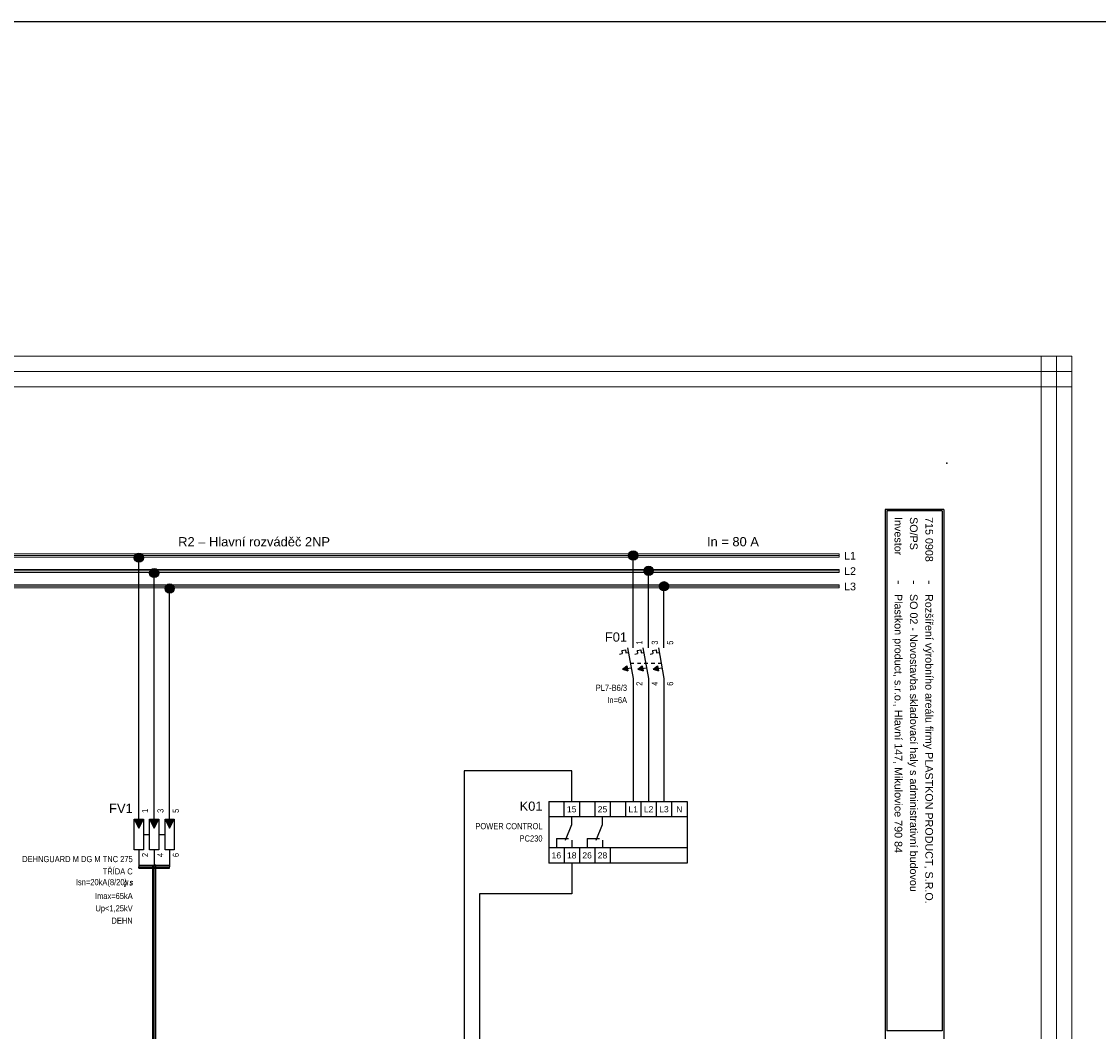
# Model space of a CAD drawing. Extents: x -9495 to -1492, y 3269 to 3834.
# Tile 3 of 44: x -9223 to -8873, y 3505 to 3834. Entities that reach past the tile are written whole.
import ezdxf
from ezdxf.enums import TextEntityAlignment as Align

# ---------------------------------------------------------------- set-up
doc = ezdxf.new("R2010")
doc.units = 0
doc.header["$MEASUREMENT"] = 0
doc.linetypes.add('DASHED', pattern=[0.564444, 0.282222, -0.282222])
for name, color, linetype in [('1-KRESBA', 7, 'Continuous'), ('__Bílá', 7, 'Continuous'), ('__Oranžová', 30, 'Continuous'), ('__Vínová 220', 220, 'Continuous'), ('__Černá 250', 7, 'Continuous')]:
    doc.layers.add(name, color=color, linetype=linetype)
doc.styles.add('Arial', font='arial.ttf')
doc.styles.add('GREEKC', font='greekc', dxfattribs={"width": 0.8, "height": 1.3})
doc.styles.add('ROMANC', font='romanc', dxfattribs={"height": 2})

# ---------------------------------------------------------------- blocks, each defined once
blk = doc.blocks.new('BLK_Razítko_malé_pro_rozváděče')
at = {"layer": '__Bílá'}
for p, q in [((15, -1), (15, -20)), ((15, -1), (294, -1)), ((15.5, -1.5), (15.5, -19.5)), ((15.5, -1.5), (184.5, -1.5)), ((184.5, -1.5), (184.5, -19.5)), ((15, -20), (294, -20)), ((15.5, -19.5), (184.5, -19.5))]:
    blk.add_line(p, q, dxfattribs=at)
blk.add_point((0, 0), dxfattribs=at)
at = {"layer": '__Bílá', "style": 'Arial'}
for s, height, p in [('-', 3, (38, -7)), ('SO/PS', 2.5, (17.5, -12)), ('-', 3, (38, -12)), ('Investor', 2.5, (17.5, -17)), ('-', 3, (38, -17))]:
    blk.add_text(s, height=height, dxfattribs=at).set_placement(p)
at = {"layer": '__Vínová 220', "char_height": 2.5, "attachment_point": 7, "style": 'Arial'}
for s, insert in [('715 0908', (17.5, -7)), ('Rozšíření výrobního areálu firmy PLASTKON PRODUCT, S.R.O.', (42.5, -7.75)), ('SO 02 - Novostavba skladovací haly s administrativní budovou', (42.5, -12.75)), ('Plastkon product, s.r.o., Hlavní 147, Mikulovice 790 84', (42.5, -17.75))]:
    blk.add_mtext(s, dxfattribs=dict(at, insert=insert))
at = {"layer": '__Vínová 220', "style": 'Arial'}
blk.add_attdef('ČÍSLO', text='', height=4, dxfattribs=at).set_placement((290, -416), align=Align.RIGHT)
blk = doc.blocks.new('L0001A02')
at = {"linetype": 'Continuous'}
h = blk.add_hatch(color=256, dxfattribs=at)
edge = h.paths.add_edge_path()
edge.add_arc((0, 0), 1.5, 0, 360)
blk.add_circle((0, 0), 1.5)
blk = doc.blocks.new('MOE01020')
for points in [[(1.5, 5), (-1.5, 5), (0, 2)], [(6.5, 5), (3.5, 5), (5, 2)], [(10, 2), (11.5, 5), (8.5, 5)]]:
    blk.add_hatch(color=256).paths.add_polyline_path(points)
for p, q in [((0, 5), (0, 10)), ((5, 5), (5, 10)), ((10, 5), (10, 10)), ((-1.5, 5), (1.5, 5)), ((-1.5, -5), (-1.5, 5)), ((-1.5, 5), (0, 2)), ((0, 2), (1.5, 5)), ((1.5, 5), (1.5, -5)), ((3.5, 5), (5, 2)), ((3.5, 5), (6.5, 5)), ((3.5, -5), (3.5, 5)), ((5, 2), (6.5, 5)), ((6.5, 5), (6.5, -5)), ((8.5, 5), (10, 2)), ((8.5, 5), (11.5, 5)), ((8.5, -5), (8.5, 5)), ((10, 2), (11.5, 5)), ((11.5, 5), (11.5, -5)), ((1.5, 0), (3.5, 0)), ((6.5, 0), (8.5, 0)), ((1.5, -5), (-1.5, -5)), ((0, -5), (0, -10)), ((6.5, -5), (3.5, -5)), ((5, -5), (5, -10)), ((11.5, -5), (8.5, -5)), ((10, -5), (10, -10))]:
    blk.add_line(p, q)
at = {"style": 'Arial', "width": 0.8}
blk.add_text('Isn=20kA(8/20)', height=2, dxfattribs=at).set_placement((-20.48, -16.5))
at = {"oblique": 10, "width": 0.8}
for s, style, p in [('m', 'GREEKC', (-3.5, -16.5)), ('s', 'ROMANC', (-2, -16.5))]:
    blk.add_text(s, height=2, dxfattribs=dict(at, style=style)).set_placement(p, align=Align.RIGHT)
at = {"style": 'Arial'}
blk.add_attdef('POPIS', text='', height=3, dxfattribs=at).set_placement((-2, 7), align=Align.RIGHT)
at = {"style": 'Arial', "width": 0.8}
for tag, p in [('L1', (3, 7)), ('L2', (8, 7)), ('L3', (13, 7))]:
    blk.add_attdef(tag, p, '', height=2, rotation=90, dxfattribs=at)
for tag, p in [('TYP', (-2, -9)), ('TŘÍDA', (-2, -13)), ('ISG', (-2, -21)), ('TR', (-2, -25)), ('URES', (-2, -29))]:
    blk.add_attdef(tag, text='', height=2, dxfattribs=at).set_placement(p, align=Align.RIGHT)
for tag, p in [('T1', (3, -6)), ('T2', (8, -6)), ('T3', (13, -6))]:
    blk.add_attdef(tag, text='', height=2, rotation=90, dxfattribs=at).set_placement(p, align=Align.RIGHT)
blk = doc.blocks.new('scjjjds')
for p, q in [((0, 0), (15, 0)), ((0, 0), (0, -20)), ((5, -5), (5, 0)), ((10, 0), (10, -5)), ((15, 0), (45, 0)), ((15, 0), (15, -5)), ((20, 0), (20, -5)), ((25, 0), (25, -5)), ((30, 0), (30, -5)), ((35, 0), (35, -5)), ((40, 0), (40, -5)), ((45, 0), (45, -20)), ((15, -5), (0, -5)), ((7.5, -7.5), (7.5, -5)), ((45, -5), (15, -5)), ((17.5, -7.5), (17.5, -5)), ((5.5, -12.5), (7.5, -7.5)), ((15.5, -12.5), (17.5, -7.5)), ((2.5, -12), (2.5, -15)), ((2.5, -12), (6.5, -12)), ((7.5, -12.5), (7.5, -15)), ((12.5, -12), (12.5, -15)), ((12.5, -12), (16.5, -12)), ((17.5, -12.5), (17.5, -15)), ((15, -15), (0, -15)), ((5, -15), (5, -20)), ((10, -15), (10, -20)), ((45, -15), (15, -15)), ((15, -15), (15, -20)), ((20, -15), (20, -20)), ((15, -20), (0, -20)), ((45, -20), (15, -20))]:
    blk.add_line(p, q)
at = {"style": 'Arial'}
for s, p in [('15', (7.5, -3.5)), ('25', (17.5, -3.5)), ('L1', (27.5, -3.5)), ('L2', (32.5, -3.5)), ('L3', (37.5, -3.5)), ('N', (42.5, -3.5)), ('16', (2.5, -18.5)), ('18', (7.5, -18.5)), ('26', (12.5, -18.5)), ('28', (17.5, -18.5))]:
    blk.add_text(s, height=2, dxfattribs=at).set_placement(p, align=Align.CENTER)
blk.add_attdef('POPIS', text='', height=3, dxfattribs=at).set_placement((-2, -3), align=Align.RIGHT)
at = {"style": 'Arial', "width": 0.8}
for tag, p in [('TYP', (-2, -9)), ('CÍVKA', (-2, -13)), ('PROUD', (-2, -17)), ('DOPLŇ1', (-2, -21)), ('DOPLŇ2', (-2, -25))]:
    blk.add_attdef(tag, text='', height=2, dxfattribs=at).set_placement(p, align=Align.RIGHT)
blk = doc.blocks.new('FEVA1606')
at = {"linetype": 'Continuous'}
for points in [[(-3.5, -2), (-2.06, -0.92), (-1.77, -2.5)], [(1.5, -2), (2.94, -0.92), (3.23, -2.5)], [(6.5, -2), (7.94, -0.92), (8.23, -2.5)]]:
    blk.add_hatch(color=256, dxfattribs=at).paths.add_polyline_path(points)
for p, q in [((0, 5), (0, 10)), ((5, 5), (5, 10)), ((10, 5), (10, 10)), ((-3.75, 4.14), (-2.56, 4.35)), ((-3.75, 4.14), (-3.57, 3.12)), ((-2.56, 4.35), (-2.38, 3.34)), ((-1.82, 5), (0, -5)), ((1.25, 4.14), (2.44, 4.35)), ((1.25, 4.14), (1.43, 3.12)), ((2.44, 4.35), (2.62, 3.34)), ((3.18, 5), (5, -5)), ((6.25, 4.14), (7.44, 4.35)), ((6.25, 4.14), (6.43, 3.12)), ((7.44, 4.35), (7.62, 3.34)), ((8.18, 5), (10, -5)), ((-4.45, 2.96), (-3.57, 3.12)), ((-2.38, 3.34), (-1.54, 3.49)), ((0.55, 2.96), (1.43, 3.12)), ((2.62, 3.34), (3.46, 3.49)), ((5.55, 2.96), (6.43, 3.12)), ((7.62, 3.34), (8.46, 3.49)), ((-3.5, -2), (-2.06, -0.92)), ((-3.5, -2), (-0.64, -1.48)), ((-3.5, -2), (-1.77, -2.5)), ((-2.06, -0.92), (-1.77, -2.5)), ((1.5, -2), (2.94, -0.92)), ((1.5, -2), (4.36, -1.48)), ((1.5, -2), (3.23, -2.5)), ((2.94, -0.92), (3.23, -2.5)), ((6.5, -2), (7.94, -0.92)), ((6.5, -2), (9.36, -1.48)), ((6.5, -2), (8.23, -2.5)), ((7.94, -0.92), (8.23, -2.5)), ((0, -5), (0, -10)), ((5, -5), (5, -10)), ((10, -5), (10, -10))]:
    blk.add_line(p, q)
at = {"linetype": 'DASHED', "ltscale": 4}
blk.add_line((-0.91, 0), (9.09, 0), dxfattribs=at)
at = {"style": 'Arial'}
blk.add_attdef('POPIS', text='', height=3, dxfattribs=at).set_placement((-2, 7), align=Align.RIGHT)
at = {"style": 'Arial', "width": 0.8}
for tag, p in [('NO1', (3, 6)), ('NO2', (8, 6)), ('NO3', (13, 6))]:
    blk.add_attdef(tag, p, '', height=2, rotation=90, dxfattribs=at)
for tag, p in [('TYP', (-2, -9)), ('PROUD', (-2, -13)), ('DOPLŇ1', (-2, -17)), ('DOPLŇ2', (-2, -21))]:
    blk.add_attdef(tag, text='', height=2, dxfattribs=at).set_placement(p, align=Align.RIGHT)
for tag, p in [('CO1', (3, -6)), ('CO2', (8, -6)), ('CO3', (13, -6))]:
    blk.add_attdef(tag, text='', height=2, rotation=90, dxfattribs=at).set_placement(p, align=Align.RIGHT)

msp = doc.modelspace()

# ---------------------------------------------------------------- linework, layer by layer
at = {"layer": '1-KRESBA'}
for p, q in [((-9184.7, 3579.3), (-9184.7, 3659.3)), ((-9023.92, 3635), (-9023.92, 3660)), ((-9179.7, 3579.3), (-9179.7, 3654.3)), ((-9018.92, 3635), (-9018.92, 3655)), ((-9013.92, 3635), (-9013.92, 3650)), ((-9174.7, 3579.3), (-9174.7, 3649.3)), ((-9023.92, 3615), (-9023.92, 3580)), ((-9018.92, 3615), (-9018.92, 3580)), ((-9013.92, 3615), (-9013.92, 3580)), ((-9043.92, 3590), (-9078.92, 3590)), ((-9078.92, 3590), (-9078.92, 3500)), ((-9043.92, 3580), (-9043.92, 3590)), ((-9184.7, 3559.3), (-9184.7, 3558.8)), ((-9184.7, 3559.3), (-9174.7, 3559.3)), ((-9184.7, 3558.3), (-9184.7, 3558.8)), ((-9184.7, 3558.8), (-9174.7, 3558.8)), ((-9180.2, 3479.96), (-9180.2, 3559.3)), ((-9180.2, 3559.3), (-9179.7, 3559.3)), ((-9179.7, 3479.96), (-9179.7, 3559.3)), ((-9179.2, 3559.3), (-9179.7, 3559.3)), ((-9179.2, 3479.96), (-9179.2, 3559.3)), ((-9174.7, 3559.3), (-9174.7, 3558.8)), ((-9174.7, 3558.3), (-9174.7, 3558.8)), ((-9043.92, 3560), (-9043.92, 3550)), ((-9184.7, 3558.3), (-9174.7, 3558.3)), ((-9043.92, 3550), (-9073.92, 3550)), ((-9073.92, 3550), (-9073.92, 3500))]:
    msp.add_line(p, q, dxfattribs=at)
at = {"layer": '1-KRESBA', "color": 3}
msp.add_lwpolyline([(-9494.98, 3833.62), (-1491.97, 3833.62), (-1491.97, 3268.56), (-9494.98, 3268.56)], close=True, dxfattribs=at)
at = {"layer": '__Oranžová', "lineweight": 0}
for p, q in [((-9311.93, 3660.5), (-8956.93, 3660.5)), ((-8956.93, 3660.5), (-8956.93, 3660)), ((-9311.93, 3660), (-8956.93, 3660)), ((-9311.93, 3659.5), (-8956.93, 3659.5)), ((-8956.93, 3659.5), (-8956.93, 3660)), ((-9311.93, 3655.5), (-8956.93, 3655.5)), ((-9311.93, 3655), (-8956.93, 3655)), ((-9311.93, 3654.5), (-8956.93, 3654.5)), ((-8956.93, 3655.5), (-8956.93, 3655)), ((-8956.93, 3654.5), (-8956.93, 3655)), ((-9311.93, 3650.5), (-8956.93, 3650.5)), ((-9311.93, 3650), (-8956.93, 3650)), ((-8956.93, 3650.5), (-8956.93, 3650)), ((-8956.93, 3649.5), (-8956.93, 3650)), ((-9311.93, 3649.5), (-8956.93, 3649.5))]:
    msp.add_line(p, q, dxfattribs=at)
at = {"layer": '__Vínová 220', "lineweight": 0}
for p, q in [((-9377.64, 3724.82), (-8881.24, 3724.82)), ((-8891.24, 3358.74), (-8891.24, 3724.82)), ((-8891.24, 3724.82), (-8886.24, 3724.82)), ((-8886.24, 3358.74), (-8886.24, 3724.82)), ((-8881.24, 3724.82), (-8886.24, 3724.82)), ((-8881.24, 3724.82), (-8881.24, 3719.82)), ((-8881.24, 3358.74), (-8881.24, 3724.82)), ((-9377.64, 3719.82), (-8881.24, 3719.82)), ((-8881.24, 3714.82), (-8881.24, 3719.82)), ((-9377.64, 3714.82), (-8881.24, 3714.82))]:
    msp.add_line(p, q, dxfattribs=at)

# ---------------------------------------------------------------- block references
at = {"layer": '1-KRESBA', "rotation": 270}
msp.add_blockref('BLK_Razítko_malé_pro_rozváděče', (-8921.93, 3690), dxfattribs=at)
at = {"layer": '1-KRESBA'}
for p in [(-9184.7, 3659.3), (-9023.92, 3660), (-9179.7, 3654.3), (-9018.92, 3655), (-9174.7, 3649.3), (-9013.92, 3650)]:
    msp.add_blockref('L0001A02', p, dxfattribs=at)
ref = msp.add_blockref('scjjjds', (-9051.42, 3580), dxfattribs=at)
ref.add_attrib('POPIS', 'K01', dxfattribs={"layer": '0', "height": 3, "style": 'Arial'}).set_placement((-9053.42, 3577), align=Align.RIGHT)
ref.add_attrib('TYP', 'POWER CONTROL', dxfattribs={"layer": '0', "height": 2, "style": 'Arial', "width": 0.8}).set_placement((-9053.42, 3571), align=Align.RIGHT)
ref.add_attrib('CÍVKA', 'PC230', dxfattribs={"layer": '0', "height": 2, "style": 'Arial', "width": 0.8}).set_placement((-9053.42, 3567), align=Align.RIGHT)
at = {"layer": '__Černá 250'}
msp.add_blockref('FEVA1606', (-9023.92, 3625), dxfattribs=at).add_auto_attribs({'POPIS': 'F01', 'TYP': 'PL7-B6/3', 'PROUD': 'In=6A', 'CO1': '2', 'NO1': '1', 'CO2': '4', 'NO2': '3', 'CO3': '6', 'NO3': '5'})
ref = msp.add_blockref('MOE01020', (-9184.7, 3569.3), dxfattribs=at)
ref.add_attrib('POPIS', 'FV1', dxfattribs={"layer": '0', "color": 1, "height": 3, "style": 'Arial'}).set_placement((-9186.7, 3576.3), align=Align.RIGHT)
ref.add_attrib('TYP', 'DEHNGUARD M DG M TNC 275', dxfattribs={"layer": '0', "height": 2, "style": 'Arial', "width": 0.8}).set_placement((-9186.7, 3560.3), align=Align.RIGHT)
ref.add_attrib('TŘÍDA', 'TŘÍDA C', dxfattribs={"layer": '0', "height": 2, "style": 'Arial', "width": 0.8}).set_placement((-9186.7, 3556.3), align=Align.RIGHT)
ref.add_attrib('ISG', 'Imax=65kA', dxfattribs={"layer": '0', "height": 2, "style": 'Arial', "width": 0.8}).set_placement((-9186.7, 3548.3), align=Align.RIGHT)
ref.add_attrib('TR', 'Up<1,25kV', dxfattribs={"layer": '0', "height": 2, "style": 'Arial', "width": 0.8}).set_placement((-9186.7, 3544.3), align=Align.RIGHT)
ref.add_attrib('URES', 'DEHN', dxfattribs={"layer": '0', "height": 2, "style": 'Arial', "width": 0.8}).set_placement((-9186.7, 3540.3), align=Align.RIGHT)
ref.add_attrib('L1', '1', (-9181.7, 3576.3), dxfattribs={"layer": '0', "height": 2, "rotation": 90, "style": 'Arial', "width": 0.8})
ref.add_attrib('L2', '3', (-9176.7, 3576.3), dxfattribs={"layer": '0', "height": 2, "rotation": 90, "style": 'Arial', "width": 0.8})
ref.add_attrib('L3', '5', (-9171.7, 3576.3), dxfattribs={"layer": '0', "height": 2, "rotation": 90, "style": 'Arial', "width": 0.8})
ref.add_attrib('T1', '2', dxfattribs={"layer": '0', "height": 2, "rotation": 90, "style": 'Arial', "width": 0.8}).set_placement((-9181.7, 3563.3), align=Align.RIGHT)
ref.add_attrib('T2', '4', dxfattribs={"layer": '0', "height": 2, "rotation": 90, "style": 'Arial', "width": 0.8}).set_placement((-9176.7, 3563.3), align=Align.RIGHT)
ref.add_attrib('T3', '6', dxfattribs={"layer": '0', "height": 2, "rotation": 90, "style": 'Arial', "width": 0.8}).set_placement((-9171.7, 3563.3), align=Align.RIGHT)

# ---------------------------------------------------------------- texts
at = {"layer": '1-KRESBA', "color": 4, "linetype": 'Continuous', "style": 'Arial'}
msp.add_text('In = 80 A', height=3, dxfattribs=at).set_placement((-8999.93, 3663))
at = {"layer": '__Bílá', "insert": (-9171.91, 3662.93), "char_height": 3, "attachment_point": 7, "style": 'Arial'}
msp.add_mtext('R2 – Hlavní rozváděč 2NP', dxfattribs=at)
at = {"layer": '__Oranžová', "lineweight": 0, "style": 'Arial'}
for s, p in [('L1', (-8955.35, 3658.69)), ('L2', (-8955.35, 3653.69)), ('L3', (-8955.35, 3648.69))]:
    msp.add_text(s, height=2.5, dxfattribs=at).set_placement(p)

doc.saveas('drawing.dxf')
